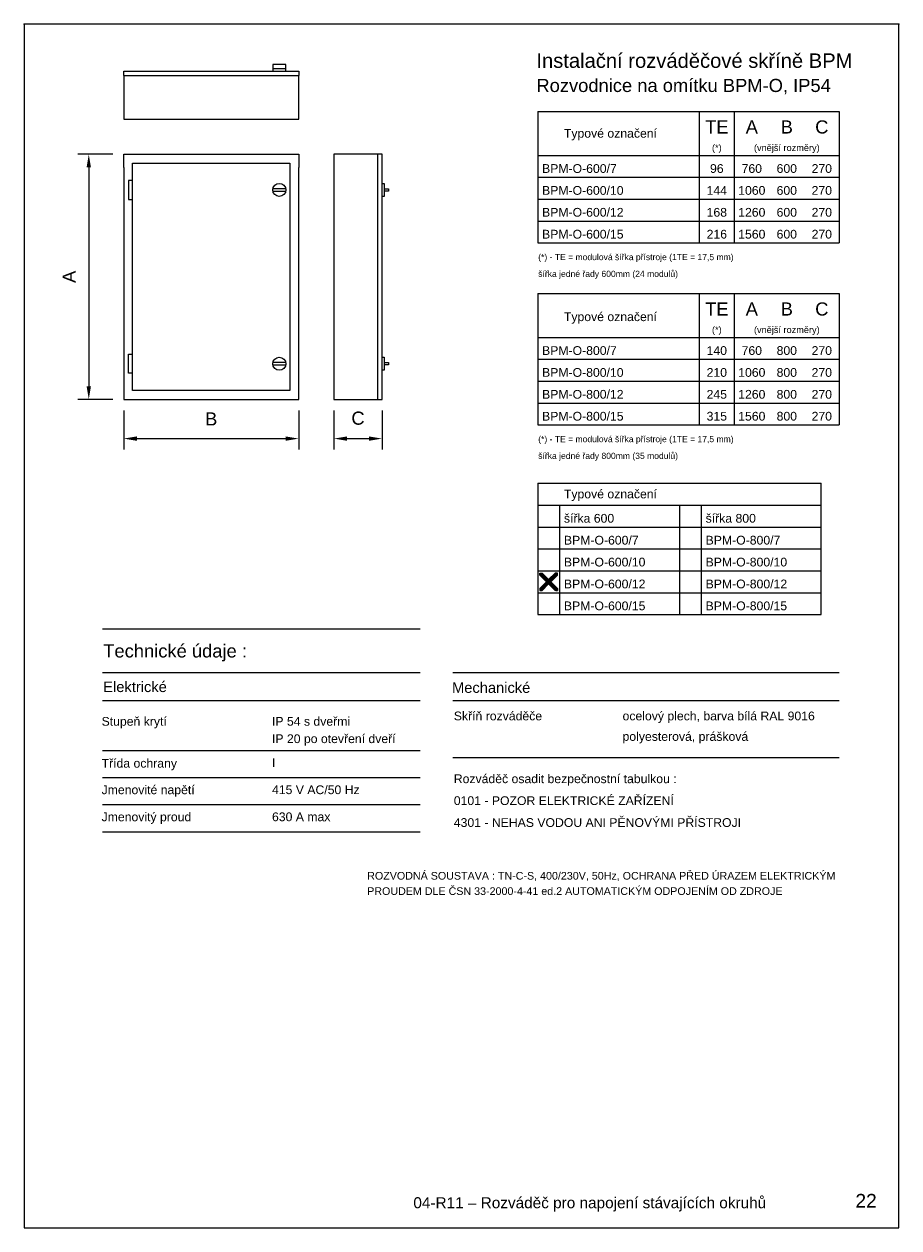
# Model space of a CAD drawing. Extents: x -1152 to 4054, y -4939 to -4246.
# Tile 1 of 19: x -1152 to -652, y -4934 to -4246. Entities that reach past the tile are written whole.
import ezdxf
from ezdxf.enums import TextEntityAlignment as Align

# ---------------------------------------------------------------- set-up
doc = ezdxf.new("R2010")
doc.units = 0
doc.header["$MEASUREMENT"] = 0
for name, color, linetype in [('__Bílá', 7, 'Continuous'), ('OBRYSY', 7, 'Continuous'), ('RAZITKO', 7, 'Continuous')]:
    doc.layers.add(name, color=color, linetype=linetype)
doc.layers.add('MP2000N', color=7, linetype='Continuous', plot=False)
doc.styles.add('Arial', font='arial.ttf')

# ---------------------------------------------------------------- blocks, each defined once
blk = doc.blocks.new('*X55')
at = {"color": 0, "linetype": 'Continuous'}
for p, q in [((2945.5, 4135.52), (2949.48, 4139.5)), ((2945.5, 4135.56), (2949.44, 4139.5)), ((2945.5, 4135.61), (2949.39, 4139.5)), ((2945.5, 4135.65), (2949.35, 4139.5)), ((2945.5, 4135.7), (2949.3, 4139.5)), ((2945.5, 4135.74), (2949.26, 4139.5)), ((2945.5, 4135.79), (2949.21, 4139.5)), ((2945.5, 4135.83), (2949.17, 4139.5)), ((2945.5, 4135.88), (2949.12, 4139.5)), ((2945.5, 4135.92), (2949.08, 4139.5)), ((2945.5, 4135.97), (2949.03, 4139.5)), ((2945.5, 4139.02), (2945.98, 4139.5)), ((2945.5, 4139.07), (2945.93, 4139.5)), ((2945.5, 4139.11), (2945.89, 4139.5)), ((2945.5, 4139.16), (2945.84, 4139.5)), ((2945.5, 4139.2), (2945.8, 4139.5)), ((2945.5, 4139.25), (2945.75, 4139.5)), ((2945.5, 4139.29), (2945.71, 4139.5)), ((2945.5, 4139.34), (2945.66, 4139.5)), ((2945.5, 4139.38), (2945.62, 4139.5)), ((2945.5, 4139.43), (2945.57, 4139.5)), ((2945.5, 4139.47), (2945.53, 4139.5)), ((2949.47, 4135.5), (2945.5, 4139.47)), ((2949.43, 4135.5), (2945.5, 4139.43)), ((2949.38, 4135.5), (2945.5, 4139.38)), ((2949.34, 4135.5), (2945.5, 4139.34)), ((2949.29, 4135.5), (2945.5, 4139.29)), ((2949.25, 4135.5), (2945.5, 4139.25)), ((2949.2, 4135.5), (2945.5, 4139.2)), ((2949.16, 4135.5), (2945.5, 4139.16)), ((2949.11, 4135.5), (2945.5, 4139.11)), ((2949.07, 4135.5), (2945.5, 4139.07)), ((2949.02, 4135.5), (2945.5, 4139.02)), ((2945.51, 4138.99), (2946.01, 4139.49)), ((2949.5, 4135.52), (2945.52, 4139.5)), ((2945.53, 4135.5), (2949.5, 4139.47)), ((2945.53, 4138.97), (2946.03, 4139.47)), ((2949.5, 4135.56), (2945.56, 4139.5)), ((2945.56, 4138.94), (2946.06, 4139.44)), ((2945.57, 4135.5), (2949.5, 4139.43)), ((2945.58, 4138.92), (2946.08, 4139.42)), ((2945.6, 4138.9), (2946.1, 4139.4)), ((2949.5, 4135.61), (2945.61, 4139.5)), ((2945.62, 4138.88), (2946.12, 4139.38)), ((2945.62, 4135.5), (2949.5, 4139.38)), ((2949.5, 4135.65), (2945.65, 4139.5)), ((2945.65, 4138.85), (2946.15, 4139.35)), ((2945.66, 4135.5), (2949.5, 4139.34)), ((2945.67, 4138.83), (2946.17, 4139.33)), ((2945.69, 4138.81), (2946.19, 4139.31)), ((2949.5, 4135.7), (2945.7, 4139.5)), ((2945.71, 4138.79), (2946.21, 4139.29)), ((2945.71, 4135.5), (2949.5, 4139.29)), ((2949.5, 4135.74), (2945.74, 4139.5)), ((2945.74, 4138.76), (2946.24, 4139.26)), ((2945.75, 4135.5), (2949.5, 4139.25)), ((2945.76, 4138.74), (2946.26, 4139.24)), ((2945.78, 4138.72), (2946.28, 4139.22)), ((2949.5, 4135.79), (2945.79, 4139.5)), ((2945.8, 4138.7), (2946.3, 4139.2)), ((2945.8, 4135.5), (2949.5, 4139.2)), ((2949.5, 4135.83), (2945.83, 4139.5)), ((2945.83, 4138.67), (2946.33, 4139.17)), ((2945.84, 4135.5), (2949.5, 4139.16)), ((2945.85, 4138.65), (2946.35, 4139.15)), ((2945.87, 4138.63), (2946.37, 4139.13)), ((2949.5, 4135.88), (2945.88, 4139.5)), ((2945.89, 4138.61), (2946.39, 4139.11)), ((2945.89, 4135.5), (2949.5, 4139.11)), ((2949.5, 4135.92), (2945.92, 4139.5)), ((2945.92, 4138.58), (2946.42, 4139.08)), ((2945.93, 4135.5), (2949.5, 4139.07)), ((2945.94, 4138.56), (2946.44, 4139.06)), ((2945.96, 4138.54), (2946.46, 4139.04)), ((2949.5, 4135.97), (2945.97, 4139.5)), ((2945.98, 4138.52), (2946.48, 4139.02)), ((2945.98, 4135.5), (2949.5, 4139.02)), ((2946.01, 4138.49), (2946.51, 4138.99)), ((2946.03, 4138.47), (2946.53, 4138.97)), ((2946.05, 4138.45), (2946.55, 4138.95)), ((2946.07, 4138.43), (2946.57, 4138.93)), ((2946.1, 4138.4), (2946.6, 4138.9)), ((2946.12, 4138.38), (2946.62, 4138.88)), ((2946.14, 4138.36), (2946.64, 4138.86)), ((2946.16, 4138.34), (2946.66, 4138.84)), ((2946.19, 4138.31), (2946.69, 4138.81)), ((2946.21, 4138.29), (2946.71, 4138.79)), ((2946.23, 4138.27), (2946.73, 4138.77)), ((2948.77, 4138.27), (2948.27, 4138.77)), ((2948.79, 4138.29), (2948.29, 4138.79)), ((2948.81, 4138.31), (2948.31, 4138.81)), ((2948.84, 4138.34), (2948.34, 4138.84)), ((2948.86, 4138.36), (2948.36, 4138.86)), ((2948.88, 4138.38), (2948.38, 4138.88)), ((2948.9, 4138.4), (2948.4, 4138.9)), ((2948.93, 4138.43), (2948.43, 4138.93)), ((2948.95, 4138.45), (2948.45, 4138.95)), ((2948.97, 4138.47), (2948.47, 4138.97)), ((2948.99, 4138.49), (2948.49, 4138.99)), ((2949.02, 4138.52), (2948.52, 4139.02)), ((2949.04, 4138.54), (2948.54, 4139.04)), ((2949.06, 4138.56), (2948.56, 4139.06)), ((2949.08, 4138.58), (2948.58, 4139.08)), ((2949.11, 4138.61), (2948.61, 4139.11)), ((2949.13, 4138.63), (2948.63, 4139.13)), ((2949.15, 4138.65), (2948.65, 4139.15)), ((2949.17, 4138.67), (2948.67, 4139.17)), ((2949.2, 4138.7), (2948.7, 4139.2)), ((2949.22, 4138.72), (2948.72, 4139.22)), ((2949.24, 4138.74), (2948.74, 4139.24)), ((2949.26, 4138.76), (2948.76, 4139.26)), ((2949.29, 4138.79), (2948.79, 4139.29)), ((2949.31, 4138.81), (2948.81, 4139.31)), ((2949.33, 4138.83), (2948.83, 4139.33)), ((2949.35, 4138.85), (2948.85, 4139.35)), ((2949.38, 4138.88), (2948.88, 4139.38)), ((2949.4, 4138.9), (2948.9, 4139.4)), ((2949.42, 4138.92), (2948.92, 4139.42)), ((2949.44, 4138.94), (2948.94, 4139.44)), ((2949.47, 4138.97), (2948.97, 4139.47)), ((2949.49, 4138.99), (2948.99, 4139.49)), ((2949.5, 4139.02), (2949.02, 4139.5)), ((2949.5, 4139.07), (2949.07, 4139.5)), ((2949.5, 4139.11), (2949.11, 4139.5)), ((2949.5, 4139.15), (2949.15, 4139.5)), ((2949.5, 4139.2), (2949.2, 4139.5)), ((2949.5, 4139.24), (2949.24, 4139.5)), ((2949.5, 4139.29), (2949.29, 4139.5)), ((2949.5, 4139.33), (2949.33, 4139.5)), ((2949.5, 4139.38), (2949.38, 4139.5)), ((2949.5, 4139.42), (2949.42, 4139.5)), ((2949.5, 4139.47), (2949.47, 4139.5)), ((2946.01, 4135.51), (2945.51, 4136.01)), ((2946.03, 4135.53), (2945.53, 4136.03)), ((2946.05, 4135.55), (2945.55, 4136.05)), ((2946.08, 4135.58), (2945.58, 4136.08)), ((2946.1, 4135.6), (2945.6, 4136.1)), ((2946.12, 4135.62), (2945.62, 4136.12)), ((2946.14, 4135.64), (2945.64, 4136.14)), ((2946.16, 4135.66), (2945.66, 4136.16)), ((2946.19, 4135.69), (2945.69, 4136.19)), ((2946.21, 4135.71), (2945.71, 4136.21)), ((2946.23, 4135.73), (2945.73, 4136.23)), ((2946.25, 4135.75), (2945.75, 4136.25)), ((2946.28, 4135.78), (2945.78, 4136.28)), ((2946.3, 4135.8), (2945.8, 4136.3)), ((2946.32, 4135.82), (2945.82, 4136.32)), ((2946.34, 4135.84), (2945.84, 4136.34)), ((2946.37, 4135.87), (2945.87, 4136.37)), ((2946.39, 4135.89), (2945.89, 4136.39)), ((2946.41, 4135.91), (2945.91, 4136.41)), ((2946.43, 4135.93), (2945.93, 4136.43)), ((2946.46, 4135.96), (2945.96, 4136.46)), ((2946.48, 4135.98), (2945.98, 4136.48)), ((2946.5, 4136), (2946, 4136.5)), ((2946.52, 4136.02), (2946.02, 4136.52)), ((2946.55, 4136.05), (2946.05, 4136.55)), ((2946.57, 4136.07), (2946.07, 4136.57)), ((2946.59, 4136.09), (2946.09, 4136.59)), ((2946.61, 4136.11), (2946.11, 4136.61)), ((2946.64, 4136.14), (2946.14, 4136.64)), ((2946.66, 4136.16), (2946.16, 4136.66)), ((2946.68, 4136.18), (2946.18, 4136.68)), ((2946.7, 4136.2), (2946.2, 4136.7)), ((2946.73, 4136.23), (2946.23, 4136.73)), ((2946.25, 4138.25), (2946.75, 4138.75)), ((2946.75, 4136.25), (2946.25, 4136.75)), ((2946.77, 4136.27), (2946.27, 4136.77)), ((2946.28, 4138.22), (2946.78, 4138.72)), ((2946.79, 4136.29), (2946.29, 4136.79)), ((2946.3, 4138.2), (2946.8, 4138.7)), ((2946.32, 4138.18), (2946.82, 4138.68)), ((2946.82, 4136.32), (2946.32, 4136.82)), ((2946.34, 4138.16), (2946.84, 4138.66)), ((2946.84, 4136.34), (2946.34, 4136.84)), ((2946.86, 4136.36), (2946.36, 4136.86)), ((2946.37, 4138.13), (2946.87, 4138.63)), ((2946.88, 4136.38), (2946.38, 4136.88)), ((2946.39, 4138.11), (2946.89, 4138.61)), ((2946.41, 4138.09), (2946.91, 4138.59)), ((2946.91, 4136.41), (2946.41, 4136.91)), ((2946.43, 4138.07), (2946.93, 4138.57)), ((2946.93, 4136.43), (2946.43, 4136.93)), ((2946.45, 4138.05), (2946.95, 4138.55)), ((2946.95, 4136.45), (2946.45, 4136.95)), ((2946.97, 4136.47), (2946.47, 4136.97)), ((2946.48, 4138.02), (2946.98, 4138.52)), ((2946.5, 4138), (2947, 4138.5)), ((2947, 4136.5), (2946.5, 4137)), ((2946.52, 4137.98), (2947.02, 4138.48)), ((2947.02, 4136.52), (2946.52, 4137.02)), ((2946.54, 4137.96), (2947.04, 4138.46)), ((2947.04, 4136.54), (2946.54, 4137.04)), ((2947.06, 4136.56), (2946.56, 4137.06)), ((2946.57, 4137.93), (2947.07, 4138.43)), ((2946.59, 4137.91), (2947.09, 4138.41)), ((2947.09, 4136.59), (2946.59, 4137.09)), ((2946.61, 4137.89), (2947.11, 4138.39)), ((2947.11, 4136.61), (2946.61, 4137.11)), ((2946.63, 4137.87), (2947.13, 4138.37)), ((2947.13, 4136.63), (2946.63, 4137.13)), ((2947.15, 4136.65), (2946.65, 4137.15)), ((2946.66, 4137.84), (2947.16, 4138.34)), ((2946.68, 4137.82), (2947.18, 4138.32)), ((2947.18, 4136.68), (2946.68, 4137.18)), ((2946.7, 4137.8), (2947.2, 4138.3)), ((2947.2, 4136.7), (2946.7, 4137.2)), ((2946.72, 4137.78), (2947.22, 4138.28)), ((2947.22, 4136.72), (2946.72, 4137.22)), ((2947.24, 4136.74), (2946.74, 4137.24)), ((2946.75, 4137.75), (2947.25, 4138.25)), ((2946.77, 4137.73), (2947.27, 4138.23)), ((2947.27, 4136.77), (2946.77, 4137.27)), ((2946.79, 4137.71), (2947.29, 4138.21)), ((2947.29, 4136.79), (2946.79, 4137.29)), ((2946.81, 4137.69), (2947.31, 4138.19)), ((2947.31, 4136.81), (2946.81, 4137.31)), ((2947.33, 4136.83), (2946.83, 4137.33)), ((2946.84, 4137.66), (2947.34, 4138.16)), ((2947.35, 4136.85), (2946.85, 4137.35)), ((2946.86, 4137.64), (2947.36, 4138.14)), ((2946.88, 4137.62), (2947.38, 4138.12)), ((2947.38, 4136.88), (2946.88, 4137.38)), ((2946.9, 4137.6), (2947.4, 4138.1)), ((2947.4, 4136.9), (2946.9, 4137.4)), ((2947.42, 4136.92), (2946.92, 4137.42)), ((2946.93, 4137.57), (2947.43, 4138.07)), ((2947.44, 4136.94), (2946.94, 4137.44)), ((2946.95, 4137.55), (2947.45, 4138.05)), ((2946.97, 4137.53), (2947.47, 4138.03)), ((2947.47, 4136.97), (2946.97, 4137.47)), ((2946.99, 4137.51), (2947.49, 4138.01)), ((2947.49, 4136.99), (2946.99, 4137.49)), ((2948.01, 4137.51), (2947.51, 4138.01)), ((2947.51, 4136.99), (2948.01, 4137.49)), ((2948.03, 4137.53), (2947.53, 4138.03)), ((2947.53, 4136.97), (2948.03, 4137.47)), ((2948.05, 4137.55), (2947.55, 4138.05)), ((2947.55, 4136.95), (2948.05, 4137.45)), ((2948.07, 4137.57), (2947.57, 4138.07)), ((2947.58, 4136.92), (2948.08, 4137.42)), ((2948.1, 4137.6), (2947.6, 4138.1)), ((2947.6, 4136.9), (2948.1, 4137.4)), ((2948.12, 4137.62), (2947.62, 4138.12)), ((2947.62, 4136.88), (2948.12, 4137.38)), ((2948.14, 4137.64), (2947.64, 4138.14)), ((2947.64, 4136.86), (2948.14, 4137.36)), ((2948.16, 4137.66), (2947.66, 4138.16)), ((2947.67, 4136.83), (2948.17, 4137.33)), ((2948.19, 4137.69), (2947.69, 4138.19)), ((2947.69, 4136.81), (2948.19, 4137.31)), ((2948.21, 4137.71), (2947.71, 4138.21)), ((2947.71, 4136.79), (2948.21, 4137.29)), ((2948.23, 4137.73), (2947.73, 4138.23)), ((2947.73, 4136.77), (2948.23, 4137.27)), ((2948.25, 4137.75), (2947.75, 4138.25)), ((2947.76, 4136.74), (2948.26, 4137.24)), ((2948.28, 4137.78), (2947.78, 4138.28)), ((2947.78, 4136.72), (2948.28, 4137.22)), ((2948.3, 4137.8), (2947.8, 4138.3)), ((2947.8, 4136.7), (2948.3, 4137.2)), ((2948.32, 4137.82), (2947.82, 4138.32)), ((2947.82, 4136.68), (2948.32, 4137.18)), ((2948.34, 4137.84), (2947.84, 4138.34)), ((2947.85, 4136.65), (2948.35, 4137.15)), ((2948.37, 4137.87), (2947.87, 4138.37)), ((2947.87, 4136.63), (2948.37, 4137.13)), ((2948.39, 4137.89), (2947.89, 4138.39)), ((2947.89, 4136.61), (2948.39, 4137.11)), ((2948.41, 4137.91), (2947.91, 4138.41)), ((2947.91, 4136.59), (2948.41, 4137.09)), ((2948.43, 4137.93), (2947.93, 4138.43)), ((2947.94, 4136.56), (2948.44, 4137.06)), ((2948.45, 4137.95), (2947.95, 4138.45)), ((2947.96, 4136.54), (2948.46, 4137.04)), ((2948.48, 4137.98), (2947.98, 4138.48)), ((2947.98, 4136.52), (2948.48, 4137.02)), ((2948.5, 4138), (2948, 4138.5)), ((2948, 4136.5), (2948.5, 4137)), ((2948.52, 4138.02), (2948.02, 4138.52)), ((2948.03, 4136.47), (2948.53, 4136.97)), ((2948.54, 4138.04), (2948.04, 4138.54)), ((2948.05, 4136.45), (2948.55, 4136.95)), ((2948.57, 4138.07), (2948.07, 4138.57)), ((2948.07, 4136.43), (2948.57, 4136.93)), ((2948.59, 4138.09), (2948.09, 4138.59)), ((2948.09, 4136.41), (2948.59, 4136.91)), ((2948.61, 4138.11), (2948.11, 4138.61)), ((2948.12, 4136.38), (2948.62, 4136.88)), ((2948.63, 4138.13), (2948.13, 4138.63)), ((2948.14, 4136.36), (2948.64, 4136.86)), ((2948.66, 4138.16), (2948.16, 4138.66)), ((2948.16, 4136.34), (2948.66, 4136.84)), ((2948.68, 4138.18), (2948.18, 4138.68)), ((2948.18, 4136.32), (2948.68, 4136.82)), ((2948.7, 4138.2), (2948.2, 4138.7)), ((2948.21, 4136.29), (2948.71, 4136.79)), ((2948.72, 4138.22), (2948.22, 4138.72)), ((2948.23, 4136.27), (2948.73, 4136.77)), ((2948.75, 4138.25), (2948.25, 4138.75)), ((2948.25, 4136.25), (2948.75, 4136.75)), ((2948.27, 4136.23), (2948.77, 4136.73)), ((2948.3, 4136.2), (2948.8, 4136.7)), ((2948.32, 4136.18), (2948.82, 4136.68)), ((2948.34, 4136.16), (2948.84, 4136.66)), ((2948.36, 4136.14), (2948.86, 4136.64)), ((2948.39, 4136.11), (2948.89, 4136.61)), ((2948.41, 4136.09), (2948.91, 4136.59)), ((2948.43, 4136.07), (2948.93, 4136.57)), ((2948.45, 4136.05), (2948.95, 4136.55)), ((2948.48, 4136.02), (2948.98, 4136.52)), ((2948.5, 4136), (2949, 4136.5)), ((2948.52, 4135.98), (2949.02, 4136.48)), ((2948.54, 4135.96), (2949.04, 4136.46)), ((2948.57, 4135.93), (2949.07, 4136.43)), ((2948.59, 4135.91), (2949.09, 4136.41)), ((2948.61, 4135.89), (2949.11, 4136.39)), ((2948.63, 4135.87), (2949.13, 4136.37)), ((2948.66, 4135.84), (2949.15, 4136.34)), ((2948.68, 4135.82), (2949.18, 4136.32)), ((2948.7, 4135.8), (2949.2, 4136.3)), ((2948.72, 4135.78), (2949.22, 4136.28)), ((2948.74, 4135.76), (2949.24, 4136.26)), ((2948.77, 4135.73), (2949.27, 4136.23)), ((2948.79, 4135.71), (2949.29, 4136.21)), ((2948.81, 4135.69), (2949.31, 4136.19)), ((2948.83, 4135.67), (2949.33, 4136.17)), ((2948.86, 4135.64), (2949.36, 4136.14)), ((2948.88, 4135.62), (2949.38, 4136.12)), ((2948.9, 4135.6), (2949.4, 4136.1)), ((2948.92, 4135.58), (2949.42, 4136.08)), ((2948.95, 4135.55), (2949.45, 4136.05)), ((2948.97, 4135.53), (2949.47, 4136.03)), ((2948.99, 4135.51), (2949.49, 4136.01)), ((2945.97, 4135.5), (2945.5, 4135.97)), ((2945.93, 4135.5), (2945.5, 4135.93)), ((2945.88, 4135.5), (2945.5, 4135.88)), ((2945.84, 4135.5), (2945.5, 4135.84)), ((2945.79, 4135.5), (2945.5, 4135.79)), ((2945.75, 4135.5), (2945.5, 4135.75)), ((2945.7, 4135.5), (2945.5, 4135.7)), ((2945.66, 4135.5), (2945.5, 4135.66)), ((2945.61, 4135.5), (2945.5, 4135.61)), ((2945.57, 4135.5), (2945.5, 4135.57)), ((2945.52, 4135.5), (2945.5, 4135.52)), ((2949.03, 4135.5), (2949.5, 4135.97)), ((2949.07, 4135.5), (2949.5, 4135.93)), ((2949.12, 4135.5), (2949.5, 4135.88)), ((2949.16, 4135.5), (2949.5, 4135.84)), ((2949.21, 4135.5), (2949.5, 4135.79)), ((2949.25, 4135.5), (2949.5, 4135.75)), ((2949.3, 4135.5), (2949.5, 4135.7)), ((2949.34, 4135.5), (2949.5, 4135.66)), ((2949.39, 4135.5), (2949.5, 4135.61)), ((2949.43, 4135.5), (2949.5, 4135.57)), ((2949.48, 4135.5), (2949.5, 4135.52))]:
    blk.add_line(p, q, dxfattribs=at)
blk = doc.blocks.new('KŘÍŽEK')
for p, q in [((0.5, 4), (0.5, 4.5)), ((0.5, 4.5), (1, 4.5)), ((2, 2.5), (0.5, 4)), ((1, 4.5), (2.5, 3)), ((4, 4.5), (2.5, 3)), ((3, 2.5), (4.5, 4)), ((4.5, 4.5), (4, 4.5)), ((4.5, 4), (4.5, 4.5)), ((2, 2.5), (0.5, 1)), ((0.5, 1), (0.5, 0.5)), ((0.5, 0.5), (1, 0.5)), ((1, 0.5), (2.5, 2)), ((4, 0.5), (2.5, 2)), ((3, 2.5), (4.5, 1)), ((4.5, 0.5), (4, 0.5)), ((4.5, 1), (4.5, 0.5))]:
    blk.add_line(p, q)
blk.add_blockref('*X55', (-2945, -4135))

msp = doc.modelspace()

# ---------------------------------------------------------------- linework, layer by layer
at = {"layer": '__Bílá'}
for p, q in [((-1095.12, -4273.23), (-995.12, -4273.23)), ((-1095.12, -4275.73), (-1095.12, -4273.23)), ((-1095.12, -4275.73), (-1095.12, -4300.73)), ((-1095.12, -4275.73), (-995.12, -4275.73)), ((-1002.44, -4269.48), (-1009.94, -4269.48)), ((-1009.94, -4269.48), (-1009.94, -4273.23)), ((-1002.44, -4271.98), (-1009.94, -4271.98)), ((-1002.44, -4273.23), (-1002.44, -4269.48)), ((-995.12, -4273.23), (-995.12, -4275.73)), ((-995.12, -4300.73), (-995.12, -4275.73)), ((-858.54, -4296.4), (-686.16, -4296.4)), ((-858.54, -4296.4), (-858.54, -4371.4)), ((-766.16, -4296.4), (-766.16, -4371.4)), ((-746.16, -4296.4), (-746.16, -4371.4)), ((-686.16, -4296.4), (-686.16, -4371.4)), ((-1095.12, -4300.73), (-995.12, -4300.73)), ((-1101.37, -4320.75), (-1121.33, -4320.75)), ((-1095.12, -4320.75), (-995.12, -4320.75)), ((-1095.12, -4328.25), (-1095.12, -4320.75)), ((-995.12, -4320.75), (-995.12, -4328.25)), ((-947.47, -4320.75), (-974.97, -4320.75)), ((-974.97, -4320.75), (-974.97, -4460.75)), ((-949.97, -4460.75), (-949.97, -4320.75)), ((-947.47, -4460.75), (-947.47, -4320.75)), ((-858.54, -4321.4), (-686.16, -4321.4)), ((-1115.08, -4328.25), (-1115.08, -4453.25)), ((-1095.12, -4328.25), (-1095.12, -4453.25)), ((-1090.12, -4325.75), (-1000.12, -4325.75)), ((-1090.12, -4455.75), (-1090.12, -4325.75)), ((-1000.12, -4325.75), (-1000.12, -4455.75)), ((-995.12, -4453.25), (-995.12, -4328.25)), ((-1090.12, -4335.7), (-1092.37, -4335.7)), ((-1092.37, -4335.7), (-1092.37, -4346.53)), ((-947.47, -4337.37), (-946.22, -4337.37)), ((-946.22, -4337.37), (-946.22, -4344.87)), ((-858.54, -4333.9), (-686.16, -4333.9)), ((-1002.5, -4340.49), (-1009.89, -4340.49)), ((-1009.89, -4341.74), (-1002.5, -4341.74)), ((-946.22, -4344.87), (-947.47, -4344.87)), ((-946.22, -4340.49), (-943.72, -4340.49)), ((-943.72, -4341.74), (-946.22, -4341.74)), ((-943.72, -4340.49), (-943.72, -4341.74)), ((-1092.37, -4346.53), (-1090.12, -4346.53)), ((-858.54, -4346.4), (-686.16, -4346.4)), ((-858.54, -4358.9), (-686.16, -4358.9)), ((-858.54, -4371.4), (-686.16, -4371.4)), ((-858.54, -4400.35), (-686.16, -4400.35)), ((-858.54, -4400.35), (-858.54, -4475.35)), ((-766.16, -4400.35), (-766.16, -4475.35)), ((-746.16, -4400.35), (-746.16, -4475.35)), ((-686.16, -4400.35), (-686.16, -4475.35)), ((-858.54, -4425.35), (-686.16, -4425.35)), ((-1092.37, -4434.96), (-1090.12, -4434.96)), ((-1092.37, -4445.8), (-1092.37, -4434.96)), ((-1002.5, -4439.75), (-1009.89, -4439.75)), ((-1009.89, -4441), (-1002.5, -4441)), ((-947.47, -4436.63), (-946.22, -4436.63)), ((-946.22, -4436.63), (-946.22, -4444.13)), ((-946.22, -4439.75), (-943.72, -4439.75)), ((-943.72, -4441), (-946.22, -4441)), ((-943.72, -4439.75), (-943.72, -4441)), ((-858.54, -4437.85), (-686.16, -4437.85)), ((-1090.12, -4445.8), (-1092.37, -4445.8)), ((-946.22, -4444.13), (-947.47, -4444.13)), ((-1095.12, -4453.25), (-1095.12, -4460.75)), ((-995.12, -4460.75), (-995.12, -4453.25)), ((-858.54, -4450.35), (-686.16, -4450.35)), ((-1101.37, -4460.75), (-1121.33, -4460.75)), ((-1095.12, -4460.75), (-995.12, -4460.75)), ((-1000.12, -4455.75), (-1090.12, -4455.75)), ((-974.97, -4460.75), (-947.47, -4460.75)), ((-1095.12, -4467), (-1095.12, -4489.39)), ((-995.12, -4467), (-995.12, -4489.39)), ((-974.97, -4467), (-974.97, -4489.39)), ((-947.47, -4467), (-947.47, -4489.39)), ((-858.54, -4462.85), (-686.16, -4462.85)), ((-858.54, -4475.35), (-686.16, -4475.35)), ((-1087.62, -4483.14), (-1002.62, -4483.14)), ((-967.47, -4483.14), (-954.97, -4483.14)), ((-858.54, -4508.65), (-858.54, -4583.65)), ((-858.54, -4508.65), (-696.56, -4508.65)), ((-696.56, -4583.65), (-696.56, -4508.65)), ((-858.54, -4521.15), (-696.56, -4521.15)), ((-846.04, -4521.15), (-846.04, -4583.65)), ((-777.55, -4521.15), (-777.55, -4583.65)), ((-765.05, -4521.15), (-765.05, -4583.65)), ((-858.54, -4533.65), (-696.56, -4533.65)), ((-858.54, -4546.15), (-696.56, -4546.15)), ((-858.54, -4558.65), (-696.56, -4558.65)), ((-858.54, -4571.15), (-696.56, -4571.15)), ((-858.54, -4583.65), (-696.56, -4583.65)), ((-1107.28, -4591.7), (-925.7, -4591.7)), ((-1107.28, -4616.8), (-925.7, -4616.8)), ((-906.94, -4616.8), (-686.16, -4616.8)), ((-1107.28, -4632.79), (-925.7, -4632.79)), ((-906.94, -4632.79), (-686.16, -4632.79)), ((-1107.28, -4661.27), (-925.7, -4661.27)), ((-906.94, -4665.16), (-686.16, -4665.16)), ((-1107.28, -4676.73), (-925.7, -4676.73)), ((-1107.28, -4692.18), (-925.7, -4692.18)), ((-1107.28, -4707.64), (-925.7, -4707.64))]:
    msp.add_line(p, q, dxfattribs=at)
for centre in [(-1006.19, -4341.12), (-1006.19, -4440.38)]:
    msp.add_circle(centre, 3.75, dxfattribs=at)
for points in [[(-1116.33, -4328.25), (-1113.83, -4328.25), (-1115.08, -4320.75)], [(-1116.33, -4453.25), (-1113.83, -4453.25), (-1115.08, -4460.75)], [(-1087.62, -4481.89), (-1087.62, -4484.39), (-1095.12, -4483.14)], [(-1002.62, -4481.89), (-1002.62, -4484.39), (-995.12, -4483.14)], [(-967.47, -4481.89), (-967.47, -4484.39), (-974.97, -4483.14)], [(-954.97, -4481.89), (-954.97, -4484.39), (-947.47, -4483.14)]]:
    msp.add_solid(points, dxfattribs=at)
at = {"layer": 'MP2000N', "color": 6, "linetype": 'Continuous'}
for p, q in [((-1152.07, -4246.4), (-1152.07, -4933.9)), ((-652.07, -4246.4), (-1152.07, -4246.4)), ((-652.07, -4246.4), (-1152.07, -4246.4)), ((-652.07, -4933.9), (-652.07, -4246.4)), ((-1152.07, -4933.9), (-652.07, -4933.9))]:
    msp.add_line(p, q, dxfattribs=at)
at = {"layer": 'OBRYSY', "color": 2, "linetype": 'Continuous'}
msp.add_point((-652.07, -4246.4), dxfattribs=at)
msp.add_point((-652.07, -4246.4), dxfattribs=at)
at = {"layer": 'RAZITKO', "color": 2, "linetype": 'Continuous'}
msp.add_point((-1152.07, -4246.4), dxfattribs=at)
msp.add_point((-1152.07, -4246.4), dxfattribs=at)

# ---------------------------------------------------------------- block references
at = {"layer": '__Bílá', "xscale": 2.5, "yscale": 2.5, "zscale": 2.5}
msp.add_blockref('KŘÍŽEK', (-858.54, -4571.15), dxfattribs=at)

# ---------------------------------------------------------------- texts
at = {"layer": '__Bílá', "style": 'Arial'}
for s, height, p in [('Instalační rozváděčové skříně BPM', 8.25, (-859.27, -4271.4)), ('Rozvodnice na omítku BPM-O, IP54', 7.5, (-859.27, -4285.2)), ('Typové označení', 5, (-843.54, -4311.27)), ('BPM-O-600/7', 5, (-856.04, -4331.4)), ('BPM-O-600/10', 5, (-856.04, -4343.9)), ('BPM-O-600/12', 5, (-856.04, -4356.4)), ('BPM-O-600/15', 5, (-856.04, -4368.9)), ('(*) - TE = modulová šířka přístroje (1TE = 17,5 mm)', 3.5, (-858.23, -4381.23)), ('šířka jedné řady 600mm (24 modulů)', 3.5, (-858.23, -4390.78)), ('Typové označení', 5, (-843.54, -4416.03)), ('BPM-O-800/7', 5, (-856.04, -4435.35)), ('BPM-O-800/10', 5, (-856.04, -4447.85)), ('BPM-O-800/12', 5, (-856.04, -4460.35)), ('BPM-O-800/15', 5, (-856.04, -4472.85)), ('(*) - TE = modulová šířka přístroje (1TE = 17,5 mm)', 3.5, (-858.23, -4485.18)), ('šířka jedné řady 800mm (35 modulů)', 3.5, (-858.23, -4494.72)), ('Typové označení', 5, (-843.54, -4517.24)), ('šířka 600', 5, (-843.54, -4531.15)), ('šířka 800', 5, (-762.55, -4531.15)), ('BPM-O-600/7', 5, (-843.54, -4543.65)), ('BPM-O-800/7', 5, (-762.55, -4543.65)), ('BPM-O-600/10', 5, (-843.54, -4556.15)), ('BPM-O-800/10', 5, (-762.55, -4556.15)), ('BPM-O-600/12', 5, (-843.54, -4568.65)), ('BPM-O-800/12', 5, (-762.55, -4568.65)), ('BPM-O-600/15', 5, (-843.54, -4581.15)), ('BPM-O-800/15', 5, (-762.55, -4581.15)), ('Technické údaje :', 7.5, (-1106.81, -4608.14)), ('Elektrické', 6, (-1106.81, -4627.88)), ('Mechanické', 6, (-907.47, -4628.35)), ('Skříň rozváděče', 5, (-906.47, -4644.02)), ('ocelový plech, barva bílá RAL 9016', 5, (-810.03, -4644.02)), ('Stupeň krytí', 5, (-1107.76, -4647.1)), ('IP 54 s dveřmi', 5, (-1010.37, -4647.1)), ('IP 20 po otevření dveří', 5, (-1010.37, -4657.02)), ('polyesterová, prášková', 5, (-810.03, -4655.74)), ('Třída ochrany', 5, (-1107.76, -4671.04)), ('I', 5, (-1010.37, -4670.71)), ('Rozváděč osadit bezpečnostní tabulkou :', 5, (-906.47, -4679.9)), ('Jmenovité napětí', 5, (-1107.76, -4686.2)), ('415 V AC/50 Hz', 5, (-1010.37, -4686.17)), ('0101 - POZOR ELEKTRICKÉ ZAŘÍZENÍ', 5, (-906.47, -4692.4)), ('Jmenovitý proud', 5, (-1107.76, -4701.66)), ('630 A max', 5, (-1010.37, -4701.63)), ('4301 - NEHAS VODOU ANI PĚNOVÝMI PŘÍSTROJI', 5, (-906.47, -4704.9)), ('ROZVODNÁ SOUSTAVA : TN-C-S, 400/230V, 50Hz, OCHRANA PŘED ÚRAZEM ELEKTRICKÝM', 4.375, (-955.97, -4734.99)), ('PROUDEM DLE ČSN 33-2000-4-41 ed.2 AUTOMATICKÝM ODPOJENÍM OD ZDROJE', 4.375, (-955.97, -4743.74)), ('04-R11 – Rozváděč pro napojení stávajících okruhů', 6.272, (-929.58, -4922.65)), ('22', 7.84, (-676.94, -4922.33))]:
    msp.add_text(s, height=height, dxfattribs=at).set_placement(p)
for s, height, p in [('TE', 7.5, (-756.16, -4308.9)), ('A', 7.5, (-736.16, -4308.9)), ('B', 7.5, (-716.16, -4308.9)), ('C', 7.5, (-696.16, -4308.9)), ('(*)', 3.75, (-756.16, -4318.9)), ('(vnější rozměry)', 3.75, (-716.16, -4318.9)), ('96', 5, (-756.16, -4331.4)), ('760', 5, (-736.16, -4331.4)), ('600', 5, (-716.16, -4331.4)), ('270', 5, (-696.16, -4331.4)), ('144', 5, (-756.16, -4343.9)), ('1060', 5, (-736.16, -4343.9)), ('600', 5, (-716.16, -4343.9)), ('270', 5, (-696.16, -4343.9)), ('168', 5, (-756.16, -4356.4)), ('1260', 5, (-736.16, -4356.4)), ('600', 5, (-716.16, -4356.4)), ('270', 5, (-696.16, -4356.4)), ('216', 5, (-756.16, -4368.9)), ('1560', 5, (-736.16, -4368.9)), ('600', 5, (-716.16, -4368.9)), ('270', 5, (-696.16, -4368.9)), ('TE', 7.5, (-756.16, -4412.85)), ('A', 7.5, (-736.16, -4412.85)), ('B', 7.5, (-716.16, -4412.85)), ('C', 7.5, (-696.16, -4412.85)), ('(*)', 3.75, (-756.16, -4422.85)), ('(vnější rozměry)', 3.75, (-716.16, -4422.85)), ('140', 5, (-756.16, -4435.35)), ('760', 5, (-736.16, -4435.35)), ('800', 5, (-716.16, -4435.35)), ('270', 5, (-696.16, -4435.35)), ('210', 5, (-756.16, -4447.85)), ('1060', 5, (-736.16, -4447.85)), ('800', 5, (-716.16, -4447.85)), ('270', 5, (-696.16, -4447.85)), ('245', 5, (-756.16, -4460.35)), ('1260', 5, (-736.16, -4460.35)), ('800', 5, (-716.16, -4460.35)), ('270', 5, (-696.16, -4460.35)), ('315', 5, (-756.16, -4472.85)), ('1560', 5, (-736.16, -4472.85)), ('800', 5, (-716.16, -4472.85)), ('270', 5, (-696.16, -4472.85))]:
    msp.add_text(s, height=height, dxfattribs=at).set_placement(p, align=Align.CENTER)
at = {"layer": '__Bílá', "insert": (-1126.33, -4390.75), "char_height": 7.5, "attachment_point": 5, "rotation": 90, "style": 'Arial'}
msp.add_mtext('\\A1;A', dxfattribs=at)
at = {"layer": '__Bílá', "char_height": 7.5, "attachment_point": 5, "style": 'Arial'}
for s, insert in [('\\A1;B', (-1045.12, -4471.89)), ('\\A1;C', (-961.22, -4471.51))]:
    msp.add_mtext(s, dxfattribs=dict(at, insert=insert))

doc.saveas('drawing.dxf')
